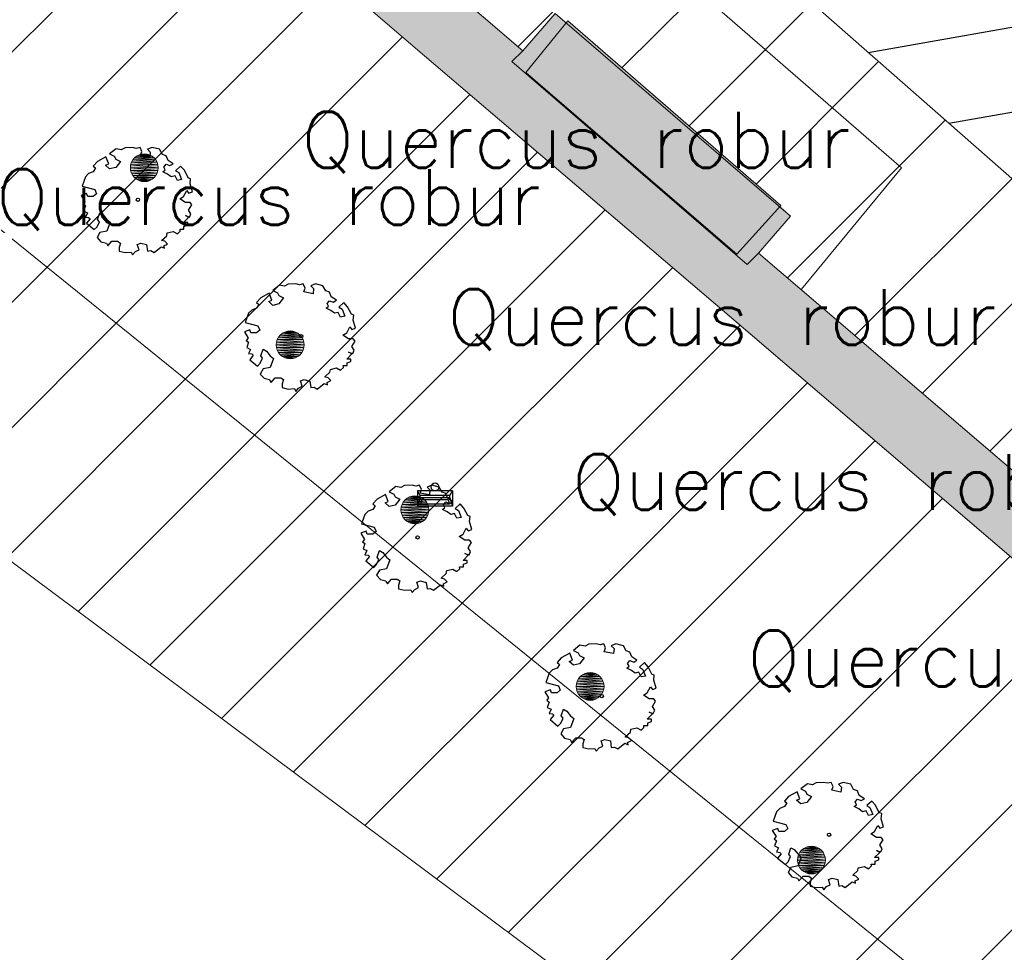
# Model space of a CAD drawing. Header units: metres. Extents: x 102852 to 106916, y 385458 to 392749.
# Tile 25 of 59: x 104851 to 104869, y 388052 to 388069. Entities that reach past the tile are written whole.
import ezdxf
from ezdxf.enums import TextEntityAlignment as Align

# ---------------------------------------------------------------- set-up
doc = ezdxf.new("R2010")
doc.units = ezdxf.units.M
for name, color, linetype, lineweight in [('0-BEBOUWING', 7, 'Continuous', 30), ('0-BEPLANTING', 14, 'Continuous', 30), ('0-GRAS OM SPORTVELDEN', 2, 'Continuous', 30), ('0-GRAS SPORTVELDEN', 3, 'Continuous', 30), ('0-VERHARDING', 5, 'Continuous', 30), ('B-WE-GR-BOOM-S', 90, 'Continuous', 30), ('B-WE-GR-STRUIK-G', 90, 'Continuous', 13), ('B-WE-IE-GEBOUW-G', 10, 'Continuous', 0), ('B-WE-IE-MEUBILAIR_WEGMEUBILAIR-S', 7, 'Continuous', 30), ('B-WE-VH-KANTVERHARDING-G', 60, 'Continuous', 13), ('B-WE-VW-MARKERING_LANGS_STREEP_DOORGETROKKEN-G', 7, 'Continuous', 13), ('Bomen', 84, 'Continuous', 0), ('Boomsoort', 10, 'Continuous', 0), ('N-WE-IE-TERREINAFSCHEIDING_KUNSTMATIG_HEKWERK-G', 6, 'Continuous', 0)]:
    doc.layers.add(name, color=color, linetype=linetype, lineweight=lineweight)
doc.styles.add('NLCS-ISO-M200-T25', font='NLCS-ISO.ttf', dxfattribs={"height": 0.5})
doc.styles.add('Style-txt', font='txt.shx')
pattern_1 = [(45, (0, 0), (-1.122532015, 1.122532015), [])]

# ---------------------------------------------------------------- blocks, each defined once
blk = doc.blocks.new('SGR-BOOM_06_10')
at = {"linetype": 'Continuous', "flags": 128}
blk.add_lwpolyline([(2.698, 3.52), (2.53, 3.939), (2.197, 4.064), (1.945, 4.524), (1.273, 4.692), (0.855, 4.524), (1.108, 4.273), (1.064, 3.812), (0.228, 3.98), (0.352, 4.315), (0.184, 4.692), (-0.15, 4.609), (-0.486, 4.692), (-1.155, 4.65), (-1.491, 4.483), (-1.952, 4.565), (-2.539, 4.105), (-2.12, 3.896), (-1.994, 3.644), (-1.575, 3.435), (-1.994, 2.89), (-2.539, 2.766), (-2.915, 3.099), (-2.62, 3.217), (-2.873, 3.855), (-3.628, 3.435), (-4.004, 3.016), (-3.794, 2.848), (-4.004, 2.514), (-4.425, 2.346), (-4.717, 2.054), (-5.01, 1.214), (-3.88, 0.921), (-3.712, 0.544), (-4.004, 0.293), (-4.507, 0.293), (-4.602, 0.556), (-5.093, 0.376), (-4.758, -0.168), (-4.925, -0.377), (-4.717, -0.545), (-4.884, -1.006), (-4.532, -1.182), (-4.717, -1.551), (-4.424, -1.592), (-4.293, -1.707), (-4.619, -2.107), (-3.921, -2.682), (-3.668, -2.431), (-3.46, -1.97), (-3.627, -1.761), (-3.419, -1.174), (-3.124, -1.342), (-2.788, -1.761), (-2.496, -2.01), (-2.788, -2.808), (-3.419, -2.932), (-3.668, -3.394), (-3.333, -3.771), (-2.832, -3.897), (-2.769, -4.022), (-2.706, -4.148), (-2.328, -3.729), (-1.826, -3.729), (-1.575, -3.897), (-1.699, -4.273), (-1.699, -4.609), (-1.154, -4.736), (-0.61, -4.692), (-0.486, -4.945), (-0.233, -4.65), (0.101, -4.483), (-0.059, -4.007), (0.269, -3.896), (0.773, -4.023), (0.856, -4.609), (1.149, -4.565), (1.442, -4.736), (2.071, -4.232), (2.365, -4.356), (2.322, -4.147), (2.657, -3.98), (2.406, -3.728), (2.113, -3.644), (2.574, -3.226), (2.615, -2.975), (3.16, -2.848), (3.538, -3.058), (3.787, -2.807), (3.77, -2.633), (4.123, -2.633), (4.123, -2.387), (4.459, -2.263), (4.459, -2.054), (4.082, -2.054), (4.543, -1.591), (4.25, -1.425), (4.627, -1.55), (4.752, -1.257), (4.543, -0.921), (4.835, -0.461), (4.668, -0.252), (4.25, -0.252), (3.746, 0.085), (4.082, 0.294), (4.375, 0.838), (4.543, 0.589), (4.876, 0.713), (4.667, 1.425), (4.711, 1.886), (4.5, 1.97), (4.164, 2.64), (3.828, 3.013), (3.374, 2.604), (3.663, 2.431), (3.914, 1.802), (3.537, 1.718), (3.327, 2.136), (2.991, 2.054), (2.657, 2.305), (2.238, 2.514), (2.447, 2.682), (2.321, 2.932), (2.53, 3.184), (2.866, 3.059), (3.159, 3.227)], close=True, dxfattribs=at)
blk.add_circle((0, 0), 0.15)
at = {"style": 'NLCS-ISO-M200-T25'}
blk.add_attdef('TYPE', (0, 0), '', height=1.8, dxfattribs=at)
blk = doc.blocks.new('SIE-WEG_AFVALBAK_TYPE_02')
at = {"linetype": 'Continuous'}
for p, q in [((1.562, -0.354), (-1.562, -0.354)), ((-1.328, -0.763), (-1.562, -0.354)), ((1.328, -0.763), (-1.328, -0.763)), ((-1.328, -0.986), (-1.328, -0.763)), ((1.328, -0.763), (1.562, -0.354)), ((1.328, -0.986), (1.328, -0.763)), ((-1.328, -0.986), (-1.562, -1.722)), ((1.562, -1.722), (-1.562, -1.722)), ((1.328, -0.986), (-1.328, -0.986)), ((-1.179, -1.16), (-1.303, -1.549)), ((1.303, -1.549), (-1.303, -1.549)), ((1.179, -1.16), (-1.179, -1.16)), ((1.179, -1.16), (1.303, -1.549)), ((1.328, -0.986), (1.562, -1.722))]:
    blk.add_line(p, q, dxfattribs=at)
for p, q in [((-1.562, -0.354), (-1.562, -1.722)), ((1.562, -0.354), (1.562, -1.722))]:
    blk.add_line(p, q)
blk.add_circle((0, 0), 0.354, dxfattribs=at)
blk = doc.blocks.new('MPOLYGON_221')
at = {"layer": 'Bomen', "flags": 128}
for points in [[(104855.791, 388062.967), (104855.768, 388062.924), (104856.23, 388062.924)], [(104855.822, 388063.005), (104855.791, 388062.967), (104856.207, 388062.967)], [(104855.791, 388062.967), (104856.207, 388062.967), (104856.23, 388062.924)], [(104855.86, 388063.036), (104855.822, 388063.005), (104856.176, 388063.005)], [(104855.822, 388063.005), (104856.176, 388063.005), (104856.207, 388062.967)], [(104855.903, 388063.059), (104855.86, 388063.036), (104856.138, 388063.036)], [(104855.86, 388063.036), (104856.138, 388063.036), (104856.176, 388063.005)], [(104855.95, 388063.073), (104855.903, 388063.059), (104856.095, 388063.059)], [(104855.903, 388063.059), (104856.095, 388063.059), (104856.138, 388063.036)], [(104855.999, 388063.078), (104855.95, 388063.073), (104856.048, 388063.073)], [(104855.95, 388063.073), (104856.048, 388063.073), (104856.095, 388063.059)], [(104855.754, 388062.877), (104855.749, 388062.828), (104856.249, 388062.828)], [(104855.749, 388062.828), (104855.754, 388062.779), (104856.244, 388062.779)], [(104855.749, 388062.828), (104856.249, 388062.828), (104856.244, 388062.779)], [(104855.768, 388062.924), (104855.754, 388062.877), (104856.244, 388062.877)], [(104855.754, 388062.877), (104856.244, 388062.877), (104856.249, 388062.828)], [(104855.754, 388062.779), (104855.768, 388062.732), (104856.23, 388062.732)], [(104855.754, 388062.779), (104856.244, 388062.779), (104856.23, 388062.732)], [(104855.768, 388062.924), (104856.23, 388062.924), (104856.244, 388062.877)], [(104855.768, 388062.732), (104855.791, 388062.689), (104856.207, 388062.689)], [(104855.768, 388062.732), (104856.23, 388062.732), (104856.207, 388062.689)], [(104855.791, 388062.689), (104855.822, 388062.651), (104856.176, 388062.651)], [(104855.791, 388062.689), (104856.207, 388062.689), (104856.176, 388062.651)], [(104855.822, 388062.651), (104855.86, 388062.62), (104856.138, 388062.62)], [(104855.822, 388062.651), (104856.176, 388062.651), (104856.138, 388062.62)], [(104855.86, 388062.62), (104855.903, 388062.597), (104856.095, 388062.597)], [(104855.86, 388062.62), (104856.138, 388062.62), (104856.095, 388062.597)], [(104855.903, 388062.597), (104855.95, 388062.583), (104856.048, 388062.583)], [(104855.903, 388062.597), (104856.095, 388062.597), (104856.048, 388062.583)], [(104855.95, 388062.583), (104856.048, 388062.583), (104855.999, 388062.578)]]:
    blk.add_lwpolyline(points, close=True, dxfattribs=at)
at = {"layer": 'Bomen', "color": 74, "true_color": 0x55aa00, "flags": 128}
for points in [[(104855.768, 388062.924), (104855.791, 388062.967)], [(104855.791, 388062.967), (104855.822, 388063.005)], [(104855.822, 388063.005), (104855.86, 388063.036)], [(104855.86, 388063.036), (104855.903, 388063.059)], [(104855.903, 388063.059), (104855.95, 388063.073)], [(104855.95, 388063.073), (104855.999, 388063.078)], [(104855.999, 388063.078), (104856.048, 388063.073)], [(104856.048, 388063.073), (104856.095, 388063.059)], [(104856.095, 388063.059), (104856.138, 388063.036)], [(104856.138, 388063.036), (104856.176, 388063.005)], [(104856.176, 388063.005), (104856.207, 388062.967)], [(104856.207, 388062.967), (104856.23, 388062.924)], [(104855.749, 388062.828), (104855.754, 388062.877)], [(104855.754, 388062.779), (104855.749, 388062.828)], [(104855.754, 388062.877), (104855.768, 388062.924)], [(104855.768, 388062.732), (104855.754, 388062.779)], [(104856.23, 388062.924), (104856.244, 388062.877)], [(104856.244, 388062.779), (104856.23, 388062.732)], [(104856.244, 388062.877), (104856.249, 388062.828)], [(104856.249, 388062.828), (104856.244, 388062.779)], [(104855.791, 388062.689), (104855.768, 388062.732)], [(104855.822, 388062.651), (104855.791, 388062.689)], [(104855.86, 388062.62), (104855.822, 388062.651)], [(104855.903, 388062.597), (104855.86, 388062.62)], [(104855.95, 388062.583), (104855.903, 388062.597)], [(104856.095, 388062.597), (104856.048, 388062.583)], [(104856.138, 388062.62), (104856.095, 388062.597)], [(104856.176, 388062.651), (104856.138, 388062.62)], [(104856.207, 388062.689), (104856.176, 388062.651)], [(104856.23, 388062.732), (104856.207, 388062.689)], [(104855.999, 388062.578), (104855.95, 388062.583)], [(104856.048, 388062.583), (104855.999, 388062.578)]]:
    blk.add_lwpolyline(points, dxfattribs=at)
at = {"layer": 'Bomen'}
for points in [[(104855.791, 388062.967), (104855.768, 388062.924), (104856.23, 388062.924)], [(104855.822, 388063.005), (104855.791, 388062.967), (104856.207, 388062.967)], [(104855.791, 388062.967), (104856.207, 388062.967), (104856.23, 388062.924)], [(104855.86, 388063.036), (104855.822, 388063.005), (104856.176, 388063.005)], [(104855.822, 388063.005), (104856.176, 388063.005), (104856.207, 388062.967)], [(104855.903, 388063.059), (104855.86, 388063.036), (104856.138, 388063.036)], [(104855.86, 388063.036), (104856.138, 388063.036), (104856.176, 388063.005)], [(104855.95, 388063.073), (104855.903, 388063.059), (104856.095, 388063.059)], [(104855.903, 388063.059), (104856.095, 388063.059), (104856.138, 388063.036)], [(104855.999, 388063.078), (104855.95, 388063.073), (104856.048, 388063.073)], [(104855.95, 388063.073), (104856.048, 388063.073), (104856.095, 388063.059)], [(104855.754, 388062.877), (104855.749, 388062.828), (104856.249, 388062.828)], [(104855.768, 388062.924), (104855.754, 388062.877), (104856.244, 388062.877)], [(104855.754, 388062.877), (104856.244, 388062.877), (104856.249, 388062.828)], [(104855.768, 388062.924), (104856.23, 388062.924), (104856.244, 388062.877)]]:
    blk.add_solid(points, dxfattribs=at)
at = {"layer": 'Bomen', "extrusion": (0, 0, -1)}
for points in [[(-104855.749, 388062.828), (-104855.754, 388062.779), (-104856.244, 388062.779)], [(-104855.749, 388062.828), (-104856.249, 388062.828), (-104856.244, 388062.779)], [(-104855.754, 388062.779), (-104855.768, 388062.732), (-104856.23, 388062.732)], [(-104855.754, 388062.779), (-104856.244, 388062.779), (-104856.23, 388062.732)], [(-104855.768, 388062.732), (-104855.791, 388062.689), (-104856.207, 388062.689)], [(-104855.768, 388062.732), (-104856.23, 388062.732), (-104856.207, 388062.689)], [(-104855.791, 388062.689), (-104855.822, 388062.651), (-104856.176, 388062.651)], [(-104855.791, 388062.689), (-104856.207, 388062.689), (-104856.176, 388062.651)], [(-104855.822, 388062.651), (-104855.86, 388062.62), (-104856.138, 388062.62)], [(-104855.822, 388062.651), (-104856.176, 388062.651), (-104856.138, 388062.62)], [(-104855.86, 388062.62), (-104855.903, 388062.597), (-104856.095, 388062.597)], [(-104855.86, 388062.62), (-104856.138, 388062.62), (-104856.095, 388062.597)], [(-104855.903, 388062.597), (-104855.95, 388062.583), (-104856.048, 388062.583)], [(-104855.903, 388062.597), (-104856.095, 388062.597), (-104856.048, 388062.583)], [(-104855.95, 388062.583), (-104856.048, 388062.583), (-104855.999, 388062.578)]]:
    blk.add_solid(points, dxfattribs=at)
blk = doc.blocks.new('MPOLYGON_388')
at = {"layer": 'Bomen', "flags": 128}
for points in [[(104853.176, 388066.145), (104853.153, 388066.102), (104853.615, 388066.102)], [(104853.207, 388066.183), (104853.176, 388066.145), (104853.592, 388066.145)], [(104853.176, 388066.145), (104853.592, 388066.145), (104853.615, 388066.102)], [(104853.245, 388066.214), (104853.207, 388066.183), (104853.561, 388066.183)], [(104853.207, 388066.183), (104853.561, 388066.183), (104853.592, 388066.145)], [(104853.289, 388066.237), (104853.245, 388066.214), (104853.523, 388066.214)], [(104853.245, 388066.214), (104853.523, 388066.214), (104853.561, 388066.183)], [(104853.335, 388066.251), (104853.289, 388066.237), (104853.48, 388066.237)], [(104853.289, 388066.237), (104853.48, 388066.237), (104853.523, 388066.214)], [(104853.384, 388066.256), (104853.335, 388066.251), (104853.433, 388066.251)], [(104853.335, 388066.251), (104853.433, 388066.251), (104853.48, 388066.237)], [(104853.139, 388066.055), (104853.134, 388066.006), (104853.634, 388066.006)], [(104853.134, 388066.006), (104853.139, 388065.957), (104853.629, 388065.957)], [(104853.134, 388066.006), (104853.634, 388066.006), (104853.629, 388065.957)], [(104853.153, 388066.102), (104853.139, 388066.055), (104853.629, 388066.055)], [(104853.139, 388066.055), (104853.629, 388066.055), (104853.634, 388066.006)], [(104853.139, 388065.957), (104853.153, 388065.91), (104853.615, 388065.91)], [(104853.139, 388065.957), (104853.629, 388065.957), (104853.615, 388065.91)], [(104853.153, 388066.102), (104853.615, 388066.102), (104853.629, 388066.055)], [(104853.153, 388065.91), (104853.176, 388065.867), (104853.592, 388065.867)], [(104853.153, 388065.91), (104853.615, 388065.91), (104853.592, 388065.867)], [(104853.176, 388065.867), (104853.207, 388065.829), (104853.561, 388065.829)], [(104853.176, 388065.867), (104853.592, 388065.867), (104853.561, 388065.829)], [(104853.207, 388065.829), (104853.245, 388065.798), (104853.523, 388065.798)], [(104853.207, 388065.829), (104853.561, 388065.829), (104853.523, 388065.798)], [(104853.245, 388065.798), (104853.289, 388065.775), (104853.48, 388065.775)], [(104853.245, 388065.798), (104853.523, 388065.798), (104853.48, 388065.775)], [(104853.289, 388065.775), (104853.335, 388065.761), (104853.433, 388065.761)], [(104853.289, 388065.775), (104853.48, 388065.775), (104853.433, 388065.761)], [(104853.335, 388065.761), (104853.433, 388065.761), (104853.384, 388065.756)]]:
    blk.add_lwpolyline(points, close=True, dxfattribs=at)
at = {"layer": 'Bomen', "color": 74, "true_color": 0x55aa00, "flags": 128}
for points in [[(104853.153, 388066.102), (104853.176, 388066.145)], [(104853.176, 388066.145), (104853.207, 388066.183)], [(104853.207, 388066.183), (104853.245, 388066.214)], [(104853.245, 388066.214), (104853.289, 388066.237)], [(104853.289, 388066.237), (104853.335, 388066.251)], [(104853.335, 388066.251), (104853.384, 388066.256)], [(104853.384, 388066.256), (104853.433, 388066.251)], [(104853.433, 388066.251), (104853.48, 388066.237)], [(104853.48, 388066.237), (104853.523, 388066.214)], [(104853.523, 388066.214), (104853.561, 388066.183)], [(104853.561, 388066.183), (104853.592, 388066.145)], [(104853.592, 388066.145), (104853.615, 388066.102)], [(104853.134, 388066.006), (104853.139, 388066.055)], [(104853.139, 388065.957), (104853.134, 388066.006)], [(104853.139, 388066.055), (104853.153, 388066.102)], [(104853.153, 388065.91), (104853.139, 388065.957)], [(104853.615, 388066.102), (104853.629, 388066.055)], [(104853.629, 388065.957), (104853.615, 388065.91)], [(104853.629, 388066.055), (104853.634, 388066.006)], [(104853.634, 388066.006), (104853.629, 388065.957)], [(104853.176, 388065.867), (104853.153, 388065.91)], [(104853.207, 388065.829), (104853.176, 388065.867)], [(104853.245, 388065.798), (104853.207, 388065.829)], [(104853.289, 388065.775), (104853.245, 388065.798)], [(104853.335, 388065.761), (104853.289, 388065.775)], [(104853.48, 388065.775), (104853.433, 388065.761)], [(104853.523, 388065.798), (104853.48, 388065.775)], [(104853.561, 388065.829), (104853.523, 388065.798)], [(104853.592, 388065.867), (104853.561, 388065.829)], [(104853.615, 388065.91), (104853.592, 388065.867)], [(104853.384, 388065.756), (104853.335, 388065.761)], [(104853.433, 388065.761), (104853.384, 388065.756)]]:
    blk.add_lwpolyline(points, dxfattribs=at)
at = {"layer": 'Bomen'}
for points in [[(104853.176, 388066.145), (104853.153, 388066.102), (104853.615, 388066.102)], [(104853.207, 388066.183), (104853.176, 388066.145), (104853.592, 388066.145)], [(104853.176, 388066.145), (104853.592, 388066.145), (104853.615, 388066.102)], [(104853.245, 388066.214), (104853.207, 388066.183), (104853.561, 388066.183)], [(104853.207, 388066.183), (104853.561, 388066.183), (104853.592, 388066.145)], [(104853.289, 388066.237), (104853.245, 388066.214), (104853.523, 388066.214)], [(104853.245, 388066.214), (104853.523, 388066.214), (104853.561, 388066.183)], [(104853.335, 388066.251), (104853.289, 388066.237), (104853.48, 388066.237)], [(104853.289, 388066.237), (104853.48, 388066.237), (104853.523, 388066.214)], [(104853.384, 388066.256), (104853.335, 388066.251), (104853.433, 388066.251)], [(104853.335, 388066.251), (104853.433, 388066.251), (104853.48, 388066.237)], [(104853.139, 388066.055), (104853.134, 388066.006), (104853.634, 388066.006)], [(104853.153, 388066.102), (104853.139, 388066.055), (104853.629, 388066.055)], [(104853.139, 388066.055), (104853.629, 388066.055), (104853.634, 388066.006)], [(104853.153, 388066.102), (104853.615, 388066.102), (104853.629, 388066.055)]]:
    blk.add_solid(points, dxfattribs=at)
at = {"layer": 'Bomen', "extrusion": (0, 0, -1)}
for points in [[(-104853.134, 388066.006), (-104853.139, 388065.957), (-104853.629, 388065.957)], [(-104853.134, 388066.006), (-104853.634, 388066.006), (-104853.629, 388065.957)], [(-104853.139, 388065.957), (-104853.153, 388065.91), (-104853.615, 388065.91)], [(-104853.139, 388065.957), (-104853.629, 388065.957), (-104853.615, 388065.91)], [(-104853.153, 388065.91), (-104853.176, 388065.867), (-104853.592, 388065.867)], [(-104853.153, 388065.91), (-104853.615, 388065.91), (-104853.592, 388065.867)], [(-104853.176, 388065.867), (-104853.207, 388065.829), (-104853.561, 388065.829)], [(-104853.176, 388065.867), (-104853.592, 388065.867), (-104853.561, 388065.829)], [(-104853.207, 388065.829), (-104853.245, 388065.798), (-104853.523, 388065.798)], [(-104853.207, 388065.829), (-104853.561, 388065.829), (-104853.523, 388065.798)], [(-104853.245, 388065.798), (-104853.289, 388065.775), (-104853.48, 388065.775)], [(-104853.245, 388065.798), (-104853.523, 388065.798), (-104853.48, 388065.775)], [(-104853.289, 388065.775), (-104853.335, 388065.761), (-104853.433, 388065.761)], [(-104853.289, 388065.775), (-104853.48, 388065.775), (-104853.433, 388065.761)], [(-104853.335, 388065.761), (-104853.433, 388065.761), (-104853.384, 388065.756)]]:
    blk.add_solid(points, dxfattribs=at)
blk = doc.blocks.new('MPOLYGON_389')
at = {"layer": 'Bomen', "flags": 128}
for points in [[(104858.236, 388060.12), (104858.187, 388060.115), (104858.284, 388060.115)], [(104858.005, 388059.966), (104857.99, 388059.919), (104858.481, 388059.919)], [(104858.028, 388060.009), (104858.005, 388059.966), (104858.466, 388059.966)], [(104858.005, 388059.966), (104858.466, 388059.966), (104858.481, 388059.919)], [(104858.059, 388060.047), (104858.028, 388060.009), (104858.443, 388060.009)], [(104858.028, 388060.009), (104858.443, 388060.009), (104858.466, 388059.966)], [(104858.097, 388060.078), (104858.059, 388060.047), (104858.412, 388060.047)], [(104858.059, 388060.047), (104858.412, 388060.047), (104858.443, 388060.009)], [(104858.14, 388060.101), (104858.097, 388060.078), (104858.374, 388060.078)], [(104858.097, 388060.078), (104858.374, 388060.078), (104858.412, 388060.047)], [(104858.187, 388060.115), (104858.14, 388060.101), (104858.331, 388060.101)], [(104858.14, 388060.101), (104858.331, 388060.101), (104858.374, 388060.078)], [(104858.187, 388060.115), (104858.284, 388060.115), (104858.331, 388060.101)], [(104857.99, 388059.919), (104857.986, 388059.87), (104858.486, 388059.87)], [(104857.986, 388059.87), (104857.99, 388059.821), (104858.481, 388059.821)], [(104857.986, 388059.87), (104858.486, 388059.87), (104858.481, 388059.821)], [(104857.99, 388059.919), (104858.481, 388059.919), (104858.486, 388059.87)], [(104857.99, 388059.821), (104858.005, 388059.775), (104858.466, 388059.775)], [(104857.99, 388059.821), (104858.481, 388059.821), (104858.466, 388059.775)], [(104858.005, 388059.775), (104858.028, 388059.731), (104858.443, 388059.731)], [(104858.005, 388059.775), (104858.466, 388059.775), (104858.443, 388059.731)], [(104858.028, 388059.731), (104858.059, 388059.693), (104858.412, 388059.693)], [(104858.028, 388059.731), (104858.443, 388059.731), (104858.412, 388059.693)], [(104858.059, 388059.693), (104858.097, 388059.662), (104858.374, 388059.662)], [(104858.059, 388059.693), (104858.412, 388059.693), (104858.374, 388059.662)], [(104858.097, 388059.662), (104858.14, 388059.639), (104858.331, 388059.639)], [(104858.097, 388059.662), (104858.374, 388059.662), (104858.331, 388059.639)], [(104858.14, 388059.639), (104858.187, 388059.625), (104858.284, 388059.625)], [(104858.14, 388059.639), (104858.331, 388059.639), (104858.284, 388059.625)], [(104858.187, 388059.625), (104858.284, 388059.625), (104858.236, 388059.62)]]:
    blk.add_lwpolyline(points, close=True, dxfattribs=at)
at = {"layer": 'Bomen', "color": 74, "true_color": 0x55aa00, "flags": 128}
for points in [[(104858.187, 388060.115), (104858.236, 388060.12)], [(104858.236, 388060.12), (104858.284, 388060.115)], [(104857.99, 388059.919), (104858.005, 388059.966)], [(104858.005, 388059.966), (104858.028, 388060.009)], [(104858.028, 388060.009), (104858.059, 388060.047)], [(104858.059, 388060.047), (104858.097, 388060.078)], [(104858.097, 388060.078), (104858.14, 388060.101)], [(104858.14, 388060.101), (104858.187, 388060.115)], [(104858.284, 388060.115), (104858.331, 388060.101)], [(104858.331, 388060.101), (104858.374, 388060.078)], [(104858.374, 388060.078), (104858.412, 388060.047)], [(104858.412, 388060.047), (104858.443, 388060.009)], [(104858.443, 388060.009), (104858.466, 388059.966)], [(104858.466, 388059.966), (104858.481, 388059.919)], [(104857.986, 388059.87), (104857.99, 388059.919)], [(104857.99, 388059.821), (104857.986, 388059.87)], [(104858.005, 388059.775), (104857.99, 388059.821)], [(104858.028, 388059.731), (104858.005, 388059.775)], [(104858.466, 388059.775), (104858.443, 388059.731)], [(104858.481, 388059.821), (104858.466, 388059.775)], [(104858.481, 388059.919), (104858.486, 388059.87)], [(104858.486, 388059.87), (104858.481, 388059.821)], [(104858.059, 388059.693), (104858.028, 388059.731)], [(104858.097, 388059.662), (104858.059, 388059.693)], [(104858.14, 388059.639), (104858.097, 388059.662)], [(104858.187, 388059.625), (104858.14, 388059.639)], [(104858.236, 388059.62), (104858.187, 388059.625)], [(104858.284, 388059.625), (104858.236, 388059.62)], [(104858.331, 388059.639), (104858.284, 388059.625)], [(104858.374, 388059.662), (104858.331, 388059.639)], [(104858.412, 388059.693), (104858.374, 388059.662)], [(104858.443, 388059.731), (104858.412, 388059.693)]]:
    blk.add_lwpolyline(points, dxfattribs=at)
at = {"layer": 'Bomen'}
for points in [[(104858.236, 388060.12), (104858.187, 388060.115), (104858.284, 388060.115)], [(104858.005, 388059.966), (104857.99, 388059.919), (104858.481, 388059.919)], [(104858.028, 388060.009), (104858.005, 388059.966), (104858.466, 388059.966)], [(104858.005, 388059.966), (104858.466, 388059.966), (104858.481, 388059.919)], [(104858.059, 388060.047), (104858.028, 388060.009), (104858.443, 388060.009)], [(104858.028, 388060.009), (104858.443, 388060.009), (104858.466, 388059.966)], [(104858.097, 388060.078), (104858.059, 388060.047), (104858.412, 388060.047)], [(104858.059, 388060.047), (104858.412, 388060.047), (104858.443, 388060.009)], [(104858.14, 388060.101), (104858.097, 388060.078), (104858.374, 388060.078)], [(104858.097, 388060.078), (104858.374, 388060.078), (104858.412, 388060.047)], [(104858.187, 388060.115), (104858.14, 388060.101), (104858.331, 388060.101)], [(104858.14, 388060.101), (104858.331, 388060.101), (104858.374, 388060.078)], [(104858.187, 388060.115), (104858.284, 388060.115), (104858.331, 388060.101)], [(104857.99, 388059.919), (104857.986, 388059.87), (104858.486, 388059.87)], [(104857.99, 388059.919), (104858.481, 388059.919), (104858.486, 388059.87)]]:
    blk.add_solid(points, dxfattribs=at)
at = {"layer": 'Bomen', "extrusion": (0, 0, -1)}
for points in [[(-104857.986, 388059.87), (-104857.99, 388059.821), (-104858.481, 388059.821)], [(-104857.986, 388059.87), (-104858.486, 388059.87), (-104858.481, 388059.821)], [(-104857.99, 388059.821), (-104858.005, 388059.775), (-104858.466, 388059.775)], [(-104857.99, 388059.821), (-104858.481, 388059.821), (-104858.466, 388059.775)], [(-104858.005, 388059.775), (-104858.028, 388059.731), (-104858.443, 388059.731)], [(-104858.005, 388059.775), (-104858.466, 388059.775), (-104858.443, 388059.731)], [(-104858.028, 388059.731), (-104858.059, 388059.693), (-104858.412, 388059.693)], [(-104858.028, 388059.731), (-104858.443, 388059.731), (-104858.412, 388059.693)], [(-104858.059, 388059.693), (-104858.097, 388059.662), (-104858.374, 388059.662)], [(-104858.059, 388059.693), (-104858.412, 388059.693), (-104858.374, 388059.662)], [(-104858.097, 388059.662), (-104858.14, 388059.639), (-104858.331, 388059.639)], [(-104858.097, 388059.662), (-104858.374, 388059.662), (-104858.331, 388059.639)], [(-104858.14, 388059.639), (-104858.187, 388059.625), (-104858.284, 388059.625)], [(-104858.14, 388059.639), (-104858.331, 388059.639), (-104858.284, 388059.625)], [(-104858.187, 388059.625), (-104858.284, 388059.625), (-104858.236, 388059.62)]]:
    blk.add_solid(points, dxfattribs=at)
blk = doc.blocks.new('MPOLYGON_390')
at = {"layer": 'Bomen', "flags": 128}
for points in [[(104865.17, 388053.766), (104865.139, 388053.728), (104865.555, 388053.728)], [(104865.208, 388053.797), (104865.17, 388053.766), (104865.523, 388053.766)], [(104865.17, 388053.766), (104865.523, 388053.766), (104865.555, 388053.728)], [(104865.251, 388053.82), (104865.208, 388053.797), (104865.486, 388053.797)], [(104865.208, 388053.797), (104865.486, 388053.797), (104865.523, 388053.766)], [(104865.298, 388053.834), (104865.251, 388053.82), (104865.442, 388053.82)], [(104865.251, 388053.82), (104865.442, 388053.82), (104865.486, 388053.797)], [(104865.347, 388053.839), (104865.298, 388053.834), (104865.395, 388053.834)], [(104865.298, 388053.834), (104865.395, 388053.834), (104865.442, 388053.82)], [(104865.101, 388053.638), (104865.097, 388053.589), (104865.597, 388053.589)], [(104865.097, 388053.589), (104865.101, 388053.54), (104865.592, 388053.54)], [(104865.097, 388053.589), (104865.597, 388053.589), (104865.592, 388053.54)], [(104865.116, 388053.684), (104865.101, 388053.638), (104865.592, 388053.638)], [(104865.101, 388053.638), (104865.592, 388053.638), (104865.597, 388053.589)], [(104865.139, 388053.728), (104865.116, 388053.684), (104865.578, 388053.684)], [(104865.116, 388053.684), (104865.578, 388053.684), (104865.592, 388053.638)], [(104865.139, 388053.728), (104865.555, 388053.728), (104865.578, 388053.684)], [(104865.101, 388053.54), (104865.116, 388053.493), (104865.578, 388053.493)], [(104865.101, 388053.54), (104865.592, 388053.54), (104865.578, 388053.493)], [(104865.116, 388053.493), (104865.139, 388053.45), (104865.555, 388053.45)], [(104865.116, 388053.493), (104865.578, 388053.493), (104865.555, 388053.45)], [(104865.139, 388053.45), (104865.17, 388053.412), (104865.523, 388053.412)], [(104865.139, 388053.45), (104865.555, 388053.45), (104865.523, 388053.412)], [(104865.17, 388053.412), (104865.208, 388053.381), (104865.486, 388053.381)], [(104865.17, 388053.412), (104865.523, 388053.412), (104865.486, 388053.381)], [(104865.208, 388053.381), (104865.251, 388053.358), (104865.442, 388053.358)], [(104865.208, 388053.381), (104865.486, 388053.381), (104865.442, 388053.358)], [(104865.251, 388053.358), (104865.298, 388053.344), (104865.395, 388053.344)], [(104865.251, 388053.358), (104865.442, 388053.358), (104865.395, 388053.344)], [(104865.298, 388053.344), (104865.395, 388053.344), (104865.347, 388053.339)]]:
    blk.add_lwpolyline(points, close=True, dxfattribs=at)
at = {"layer": 'Bomen', "color": 74, "true_color": 0x55aa00, "flags": 128}
for points in [[(104865.139, 388053.728), (104865.17, 388053.766)], [(104865.17, 388053.766), (104865.208, 388053.797)], [(104865.208, 388053.797), (104865.251, 388053.82)], [(104865.251, 388053.82), (104865.298, 388053.834)], [(104865.298, 388053.834), (104865.347, 388053.839)], [(104865.347, 388053.839), (104865.395, 388053.834)], [(104865.395, 388053.834), (104865.442, 388053.82)], [(104865.442, 388053.82), (104865.486, 388053.797)], [(104865.486, 388053.797), (104865.523, 388053.766)], [(104865.523, 388053.766), (104865.555, 388053.728)], [(104865.097, 388053.589), (104865.101, 388053.638)], [(104865.101, 388053.54), (104865.097, 388053.589)], [(104865.101, 388053.638), (104865.116, 388053.684)], [(104865.116, 388053.684), (104865.139, 388053.728)], [(104865.555, 388053.728), (104865.578, 388053.684)], [(104865.578, 388053.684), (104865.592, 388053.638)], [(104865.592, 388053.638), (104865.597, 388053.589)], [(104865.597, 388053.589), (104865.592, 388053.54)], [(104865.116, 388053.493), (104865.101, 388053.54)], [(104865.139, 388053.45), (104865.116, 388053.493)], [(104865.17, 388053.412), (104865.139, 388053.45)], [(104865.208, 388053.381), (104865.17, 388053.412)], [(104865.523, 388053.412), (104865.486, 388053.381)], [(104865.555, 388053.45), (104865.523, 388053.412)], [(104865.578, 388053.493), (104865.555, 388053.45)], [(104865.592, 388053.54), (104865.578, 388053.493)], [(104865.251, 388053.358), (104865.208, 388053.381)], [(104865.298, 388053.344), (104865.251, 388053.358)], [(104865.347, 388053.339), (104865.298, 388053.344)], [(104865.395, 388053.344), (104865.347, 388053.339)], [(104865.442, 388053.358), (104865.395, 388053.344)], [(104865.486, 388053.381), (104865.442, 388053.358)]]:
    blk.add_lwpolyline(points, dxfattribs=at)
at = {"layer": 'Bomen'}
for points in [[(104865.17, 388053.766), (104865.139, 388053.728), (104865.555, 388053.728)], [(104865.208, 388053.797), (104865.17, 388053.766), (104865.523, 388053.766)], [(104865.17, 388053.766), (104865.523, 388053.766), (104865.555, 388053.728)], [(104865.251, 388053.82), (104865.208, 388053.797), (104865.486, 388053.797)], [(104865.208, 388053.797), (104865.486, 388053.797), (104865.523, 388053.766)], [(104865.298, 388053.834), (104865.251, 388053.82), (104865.442, 388053.82)], [(104865.251, 388053.82), (104865.442, 388053.82), (104865.486, 388053.797)], [(104865.347, 388053.839), (104865.298, 388053.834), (104865.395, 388053.834)], [(104865.298, 388053.834), (104865.395, 388053.834), (104865.442, 388053.82)], [(104865.101, 388053.638), (104865.097, 388053.589), (104865.597, 388053.589)], [(104865.116, 388053.684), (104865.101, 388053.638), (104865.592, 388053.638)], [(104865.101, 388053.638), (104865.592, 388053.638), (104865.597, 388053.589)], [(104865.139, 388053.728), (104865.116, 388053.684), (104865.578, 388053.684)], [(104865.116, 388053.684), (104865.578, 388053.684), (104865.592, 388053.638)], [(104865.139, 388053.728), (104865.555, 388053.728), (104865.578, 388053.684)]]:
    blk.add_solid(points, dxfattribs=at)
at = {"layer": 'Bomen', "extrusion": (0, 0, -1)}
for points in [[(-104865.097, 388053.589), (-104865.101, 388053.54), (-104865.592, 388053.54)], [(-104865.097, 388053.589), (-104865.597, 388053.589), (-104865.592, 388053.54)], [(-104865.101, 388053.54), (-104865.116, 388053.493), (-104865.578, 388053.493)], [(-104865.101, 388053.54), (-104865.592, 388053.54), (-104865.578, 388053.493)], [(-104865.116, 388053.493), (-104865.139, 388053.45), (-104865.555, 388053.45)], [(-104865.116, 388053.493), (-104865.578, 388053.493), (-104865.555, 388053.45)], [(-104865.139, 388053.45), (-104865.17, 388053.412), (-104865.523, 388053.412)], [(-104865.139, 388053.45), (-104865.555, 388053.45), (-104865.523, 388053.412)], [(-104865.17, 388053.412), (-104865.208, 388053.381), (-104865.486, 388053.381)], [(-104865.17, 388053.412), (-104865.523, 388053.412), (-104865.486, 388053.381)], [(-104865.208, 388053.381), (-104865.251, 388053.358), (-104865.442, 388053.358)], [(-104865.208, 388053.381), (-104865.486, 388053.381), (-104865.442, 388053.358)], [(-104865.251, 388053.358), (-104865.298, 388053.344), (-104865.395, 388053.344)], [(-104865.251, 388053.358), (-104865.442, 388053.358), (-104865.395, 388053.344)], [(-104865.298, 388053.344), (-104865.395, 388053.344), (-104865.347, 388053.339)]]:
    blk.add_solid(points, dxfattribs=at)
blk = doc.blocks.new('MPOLYGON_394')
at = {"layer": 'Bomen', "flags": 128}
for points in [[(104861.33, 388056.949), (104861.283, 388056.934), (104861.474, 388056.934)], [(104861.378, 388056.953), (104861.33, 388056.949), (104861.427, 388056.949)], [(104861.33, 388056.949), (104861.427, 388056.949), (104861.474, 388056.934)], [(104861.148, 388056.799), (104861.133, 388056.752), (104861.624, 388056.752)], [(104861.171, 388056.842), (104861.148, 388056.799), (104861.609, 388056.799)], [(104861.148, 388056.799), (104861.609, 388056.799), (104861.624, 388056.752)], [(104861.202, 388056.88), (104861.171, 388056.842), (104861.586, 388056.842)], [(104861.171, 388056.842), (104861.586, 388056.842), (104861.609, 388056.799)], [(104861.24, 388056.911), (104861.202, 388056.88), (104861.555, 388056.88)], [(104861.202, 388056.88), (104861.555, 388056.88), (104861.586, 388056.842)], [(104861.283, 388056.934), (104861.24, 388056.911), (104861.517, 388056.911)], [(104861.24, 388056.911), (104861.517, 388056.911), (104861.555, 388056.88)], [(104861.283, 388056.934), (104861.474, 388056.934), (104861.517, 388056.911)], [(104861.133, 388056.752), (104861.128, 388056.703), (104861.628, 388056.703)], [(104861.128, 388056.703), (104861.133, 388056.655), (104861.624, 388056.655)], [(104861.128, 388056.703), (104861.628, 388056.703), (104861.624, 388056.655)], [(104861.133, 388056.752), (104861.624, 388056.752), (104861.628, 388056.703)], [(104861.133, 388056.655), (104861.148, 388056.608), (104861.609, 388056.608)], [(104861.133, 388056.655), (104861.624, 388056.655), (104861.609, 388056.608)], [(104861.148, 388056.608), (104861.171, 388056.565), (104861.586, 388056.565)], [(104861.148, 388056.608), (104861.609, 388056.608), (104861.586, 388056.565)], [(104861.171, 388056.565), (104861.202, 388056.527), (104861.555, 388056.527)], [(104861.171, 388056.565), (104861.586, 388056.565), (104861.555, 388056.527)], [(104861.202, 388056.527), (104861.24, 388056.496), (104861.517, 388056.496)], [(104861.202, 388056.527), (104861.555, 388056.527), (104861.517, 388056.496)], [(104861.24, 388056.496), (104861.283, 388056.472), (104861.474, 388056.472)], [(104861.24, 388056.496), (104861.517, 388056.496), (104861.474, 388056.472)], [(104861.283, 388056.472), (104861.33, 388056.458), (104861.427, 388056.458)], [(104861.283, 388056.472), (104861.474, 388056.472), (104861.427, 388056.458)], [(104861.33, 388056.458), (104861.427, 388056.458), (104861.378, 388056.453)]]:
    blk.add_lwpolyline(points, close=True, dxfattribs=at)
at = {"layer": 'Bomen', "color": 74, "true_color": 0x55aa00, "flags": 128}
for points in [[(104861.283, 388056.934), (104861.33, 388056.949)], [(104861.33, 388056.949), (104861.378, 388056.953)], [(104861.378, 388056.953), (104861.427, 388056.949)], [(104861.427, 388056.949), (104861.474, 388056.934)], [(104861.133, 388056.752), (104861.148, 388056.799)], [(104861.148, 388056.799), (104861.171, 388056.842)], [(104861.171, 388056.842), (104861.202, 388056.88)], [(104861.202, 388056.88), (104861.24, 388056.911)], [(104861.24, 388056.911), (104861.283, 388056.934)], [(104861.474, 388056.934), (104861.517, 388056.911)], [(104861.517, 388056.911), (104861.555, 388056.88)], [(104861.555, 388056.88), (104861.586, 388056.842)], [(104861.586, 388056.842), (104861.609, 388056.799)], [(104861.609, 388056.799), (104861.624, 388056.752)], [(104861.128, 388056.703), (104861.133, 388056.752)], [(104861.133, 388056.655), (104861.128, 388056.703)], [(104861.148, 388056.608), (104861.133, 388056.655)], [(104861.171, 388056.565), (104861.148, 388056.608)], [(104861.609, 388056.608), (104861.586, 388056.565)], [(104861.624, 388056.655), (104861.609, 388056.608)], [(104861.624, 388056.752), (104861.628, 388056.703)], [(104861.628, 388056.703), (104861.624, 388056.655)], [(104861.202, 388056.527), (104861.171, 388056.565)], [(104861.24, 388056.496), (104861.202, 388056.527)], [(104861.283, 388056.472), (104861.24, 388056.496)], [(104861.33, 388056.458), (104861.283, 388056.472)], [(104861.378, 388056.453), (104861.33, 388056.458)], [(104861.427, 388056.458), (104861.378, 388056.453)], [(104861.474, 388056.472), (104861.427, 388056.458)], [(104861.517, 388056.496), (104861.474, 388056.472)], [(104861.555, 388056.527), (104861.517, 388056.496)], [(104861.586, 388056.565), (104861.555, 388056.527)]]:
    blk.add_lwpolyline(points, dxfattribs=at)
at = {"layer": 'Bomen'}
for points in [[(104861.33, 388056.949), (104861.283, 388056.934), (104861.474, 388056.934)], [(104861.378, 388056.953), (104861.33, 388056.949), (104861.427, 388056.949)], [(104861.33, 388056.949), (104861.427, 388056.949), (104861.474, 388056.934)], [(104861.148, 388056.799), (104861.133, 388056.752), (104861.624, 388056.752)], [(104861.171, 388056.842), (104861.148, 388056.799), (104861.609, 388056.799)], [(104861.148, 388056.799), (104861.609, 388056.799), (104861.624, 388056.752)], [(104861.202, 388056.88), (104861.171, 388056.842), (104861.586, 388056.842)], [(104861.171, 388056.842), (104861.586, 388056.842), (104861.609, 388056.799)], [(104861.24, 388056.911), (104861.202, 388056.88), (104861.555, 388056.88)], [(104861.202, 388056.88), (104861.555, 388056.88), (104861.586, 388056.842)], [(104861.283, 388056.934), (104861.24, 388056.911), (104861.517, 388056.911)], [(104861.24, 388056.911), (104861.517, 388056.911), (104861.555, 388056.88)], [(104861.283, 388056.934), (104861.474, 388056.934), (104861.517, 388056.911)], [(104861.133, 388056.752), (104861.128, 388056.703), (104861.628, 388056.703)], [(104861.133, 388056.752), (104861.624, 388056.752), (104861.628, 388056.703)]]:
    blk.add_solid(points, dxfattribs=at)
at = {"layer": 'Bomen', "extrusion": (0, 0, -1)}
for points in [[(-104861.128, 388056.703), (-104861.133, 388056.655), (-104861.624, 388056.655)], [(-104861.128, 388056.703), (-104861.628, 388056.703), (-104861.624, 388056.655)], [(-104861.133, 388056.655), (-104861.148, 388056.608), (-104861.609, 388056.608)], [(-104861.133, 388056.655), (-104861.624, 388056.655), (-104861.609, 388056.608)], [(-104861.148, 388056.608), (-104861.171, 388056.565), (-104861.586, 388056.565)], [(-104861.148, 388056.608), (-104861.609, 388056.608), (-104861.586, 388056.565)], [(-104861.171, 388056.565), (-104861.202, 388056.527), (-104861.555, 388056.527)], [(-104861.171, 388056.565), (-104861.586, 388056.565), (-104861.555, 388056.527)], [(-104861.202, 388056.527), (-104861.24, 388056.496), (-104861.517, 388056.496)], [(-104861.202, 388056.527), (-104861.555, 388056.527), (-104861.517, 388056.496)], [(-104861.24, 388056.496), (-104861.283, 388056.472), (-104861.474, 388056.472)], [(-104861.24, 388056.496), (-104861.517, 388056.496), (-104861.474, 388056.472)], [(-104861.283, 388056.472), (-104861.33, 388056.458), (-104861.427, 388056.458)], [(-104861.283, 388056.472), (-104861.474, 388056.472), (-104861.427, 388056.458)], [(-104861.33, 388056.458), (-104861.427, 388056.458), (-104861.378, 388056.453)]]:
    blk.add_solid(points, dxfattribs=at)

msp = doc.modelspace()

# ---------------------------------------------------------------- hatches: boundary and pattern name
at = {"layer": '0-BEBOUWING', "ltscale": 0.2, "true_color": 0x636466, "extrusion": (0, 0, -1)}
for points in [[(-104860.224, 388067.713), (-104860.976, 388068.642), (-104864.796, 388065.325), (-104864.007, 388064.457)], [(-104864.007, 388064.457), (-104864.796, 388065.325), (-104860.976, 388068.642), (-104860.224, 388067.713)]]:
    msp.add_hatch(color=251, dxfattribs=at).paths.add_polyline_path(points)
at = {"layer": '0-BEPLANTING', "ltscale": 0.2}
h = msp.add_hatch(dxfattribs=at)
h.set_pattern_fill('ANSI31', color=256, scale=0.1, pattern_type=2)
h.set_pattern_definition(pattern_1)
h.paths.add_polyline_path([(104756.061, 388149.255), (104772.452, 388186.635), (104770.991, 388190.278), (104765.813, 388181.578), (104756.879, 388165.625), (104748.388, 388147.694), (104744.305, 388139.441), (104744.179, 388137.425), (104748.207, 388132.687), (104779.509, 388110.364), (104819.499, 388079.894), (104841.893, 388065.736), (104865.992, 388047.75), (104883.867, 388034.454), (104885.839, 388036.683), (104878.954, 388042.122), (104849.673, 388065.807), (104846.642, 388068.678), (104828.04, 388085.226), (104813.14, 388098.382), (104795.78, 388113.676), (104789.967, 388118.795), (104781.29, 388126.529), (104755.997, 388149.117)])
at = {"layer": '0-GRAS OM SPORTVELDEN', "ltscale": 0.2}
h = msp.add_hatch(dxfattribs=at)
h.set_pattern_fill('ANSI31', color=256, scale=0.1, pattern_type=2)
h.set_pattern_definition(pattern_1)
h.paths.add_polyline_path([(104931.259, 388098.723), (104935.748, 388104.306), (104932.276, 388107.3), (104932.069, 388107.07), (104899.764, 388136.612), (104887.241, 388147.621), (104851.309, 388178.233), (104832.342, 388158.616), (104831.843, 388158.104), (104831.465, 388157.64), (104818.583, 388142.927), (104818.137, 388142.346), (104801.294, 388120.755), (104820.118, 388103.683), (104820.728, 388104.336), (104820.898, 388104.18), (104820.903, 388104.186), (104823.217, 388102.051), (104824.832, 388100.569), (104824.236, 388099.938), (104833.228, 388091.723), (104853.121, 388074.145), (104860.173, 388068.104), (104860.753, 388068.77), (104860.945, 388068.604), (104860.976, 388068.642), (104864.796, 388065.325), (104864.971, 388065.137), (104864.4, 388064.471), (104885.064, 388046.806), (104904.231, 388066.711), (104916.402, 388080.431), (104917.689, 388081.952), (104918.326, 388082.626), (104925.171, 388091.15)])
h.paths.add_polyline_path([(104806.075, 388121.001), (104806.819, 388120.336), (104845.325, 388086.549), (104884.168, 388052.437), (104884.811, 388051.88), (104885.4, 388052.565), (104890.793, 388058.687), (104894.195, 388062.567), (104901.478, 388070.823), (104905.206, 388074.986), (104913.735, 388084.735), (104921.046, 388093.028), (104924.381, 388096.816), (104930.475, 388103.675), (104930.435, 388103.69), (104929.758, 388104.285), (104891.006, 388138.374), (104852.304, 388172.559), (104851.659, 388173.104), (104851.125, 388172.472), (104845.725, 388166.308), (104842.248, 388162.329), (104835.038, 388154.084), (104822.848, 388140.165), (104815.55, 388131.844), (104812.07, 388127.846), (104806.675, 388121.69)], flags=16)
h = msp.add_hatch(dxfattribs=at)
h.set_pattern_fill('ANSI31', color=256, scale=0.1, pattern_type=2)
h.set_pattern_definition(pattern_1)
h.paths.add_polyline_path([(104915.015, 388069.662), (104914.73, 388069.922), (104914.6, 388069.771), (104914.386, 388069.959), (104913.997, 388069.543), (104910.818, 388072.31), (104905.283, 388066.064), (104885.176, 388045.115), (104863.629, 388063.558), (104858.166, 388068.219), (104851.778, 388073.71), (104850.172, 388071.884), (104849.687, 388072.387), (104849.659, 388072.377), (104846.642, 388068.678), (104849.673, 388065.807), (104878.954, 388042.122), (104885.839, 388036.683)])
at = {"layer": '0-GRAS SPORTVELDEN'}
h = msp.add_hatch(dxfattribs=at)
h.set_pattern_fill('HATCH', color=256, scale=0.1, style=0, pattern_type=2)
h.set_pattern_definition([(10, (104869.0532, 388141.6563), (-0.260472, 1.477212), [])])
h.paths.add_polyline_path([(104812.07, 388127.846), (104806.675, 388121.69), (104806.819, 388120.336), (104845.325, 388086.549), (104884.168, 388052.437), (104885.4, 388052.565), (104890.793, 388058.687), (104894.195, 388062.567), (104901.478, 388070.823), (104905.206, 388074.986), (104913.735, 388084.735), (104921.046, 388093.028), (104924.381, 388096.816), (104930.475, 388103.675), (104929.758, 388104.285), (104891.006, 388138.374), (104852.304, 388172.559), (104851.125, 388172.472), (104845.725, 388166.308), (104842.248, 388162.329), (104835.038, 388154.084), (104822.848, 388140.165), (104815.55, 388131.844)])
at = {"layer": '0-VERHARDING', "ltscale": 0.2, "true_color": 0x939598, "extrusion": (0, 0, -1)}
for points in [[(-104801.294, 388120.755), (-104820.118, 388103.683), (-104819.919, 388103.492), (-104824.012, 388099.72), (-104824.236, 388099.938), (-104833.228, 388091.723), (-104853.121, 388074.145), (-104860.173, 388068.104), (-104860.753, 388068.77), (-104860.945, 388068.604), (-104860.224, 388067.713), (-104864.007, 388064.457), (-104864.796, 388065.325), (-104864.971, 388065.137), (-104864.4, 388064.471), (-104885.064, 388046.806), (-104904.231, 388066.711), (-104916.402, 388080.431), (-104917.689, 388081.952), (-104918.326, 388082.626), (-104925.171, 388091.15), (-104931.259, 388098.723), (-104932.421, 388097.789), (-104932.87, 388097.41), (-104926.941, 388089.968), (-104920.571, 388082.015), (-104919.68, 388080.92), (-104918.597, 388079.693), (-104914.873, 388075.531), (-104916.036, 388074.542), (-104914.623, 388072.967), (-104916.591, 388071.175), (-104915.123, 388069.564), (-104914.73, 388069.922), (-104914.6, 388069.771), (-104914.6, 388069.771), (-104914.386, 388069.959), (-104913.997, 388069.543), (-104910.818, 388072.31), (-104905.283, 388066.064), (-104885.176, 388045.115), (-104863.629, 388063.558), (-104851.778, 388073.71), (-104850.172, 388071.884), (-104849.687, 388072.387), (-104849.659, 388072.377), (-104849.335, 388072.655), (-104848.942, 388072.16), (-104830.912, 388088.133), (-104831.362, 388088.628), (-104831.057, 388088.925), (-104830.749, 388089.255), (-104832.308, 388090.944), (-104799.613, 388120.671), (-104801.294, 388120.755), (-104910.348, 388073.607), (-104916.402, 388080.431), (-104915.455, 388075.036), (-104916.036, 388074.542), (-104908.051, 388069.187), (-104905.283, 388066.064), (-104818.929, 388103.109), (-104799.613, 388120.671)], [(-104885.176, 388045.115), (-104905.283, 388066.064), (-104910.818, 388072.31), (-104913.997, 388069.543), (-104914.386, 388069.959), (-104914.6, 388069.771), (-104914.73, 388069.922), (-104915.123, 388069.564), (-104916.591, 388071.175), (-104914.623, 388072.967), (-104916.036, 388074.542), (-104914.873, 388075.531), (-104918.597, 388079.693), (-104919.68, 388080.92), (-104920.571, 388082.015), (-104926.941, 388089.968), (-104932.87, 388097.41), (-104932.421, 388097.789), (-104931.259, 388098.723), (-104925.171, 388091.15), (-104918.326, 388082.626), (-104917.689, 388081.952), (-104916.402, 388080.431), (-104904.231, 388066.711), (-104885.064, 388046.806), (-104864.4, 388064.471), (-104864.971, 388065.137), (-104864.796, 388065.325), (-104864.007, 388064.457), (-104860.224, 388067.713), (-104860.945, 388068.604), (-104860.753, 388068.77), (-104860.173, 388068.104), (-104853.121, 388074.145), (-104833.228, 388091.723), (-104824.236, 388099.938), (-104824.012, 388099.72), (-104819.919, 388103.492), (-104820.118, 388103.683), (-104801.294, 388120.755), (-104799.613, 388120.671), (-104832.308, 388090.944), (-104830.749, 388089.255), (-104831.057, 388088.925), (-104831.362, 388088.628), (-104830.912, 388088.133), (-104848.942, 388072.16), (-104849.335, 388072.655), (-104849.659, 388072.377), (-104849.687, 388072.387), (-104850.172, 388071.884), (-104851.778, 388073.71), (-104863.629, 388063.558)]]:
    msp.add_hatch(color=252, dxfattribs=at).paths.add_polyline_path(points)

# ---------------------------------------------------------------- linework, layer by layer
at = {"layer": 'B-WE-GR-STRUIK-G', "flags": 128}
msp.add_lwpolyline([(104885.839, 388036.683), (104878.954, 388042.122), (104849.673, 388065.807), (104846.642, 388068.678), (104849.659, 388072.377), (104849.335, 388072.655), (104848.942, 388072.16), (104830.912, 388088.133), (104831.362, 388088.628), (104831.057, 388088.925), (104828.04, 388085.226), (104813.14, 388098.382), (104795.78, 388113.676), (104789.967, 388118.795), (104781.29, 388126.529), (104756.052, 388149.067)], dxfattribs=at)
at = {"layer": 'B-WE-IE-GEBOUW-G'}
msp.add_3dface([(104864.007, 388064.457), (104864.796, 388065.325), (104860.976, 388068.642), (104860.224, 388067.713)], dxfattribs=at)
at = {"layer": 'B-WE-VH-KANTVERHARDING-G', "flags": 128}
for points in [[(104832.342, 388158.616), (104851.309, 388178.233), (104887.241, 388147.621), (104893.66, 388142.179), (104899.764, 388136.612), (104932.069, 388107.07), (104932.276, 388107.3), (104935.748, 388104.306), (104925.171, 388091.15), (104918.326, 388082.626), (104917.689, 388081.952), (104916.402, 388080.431), (104904.231, 388066.711), (104885.064, 388046.806), (104864.4, 388064.471), (104864.971, 388065.137), (104860.753, 388068.77), (104860.173, 388068.104)], [(104942.395, 388109.899), (104932.421, 388097.789), (104932.87, 388097.41), (104926.941, 388089.968), (104920.571, 388082.015), (104919.68, 388080.92), (104918.597, 388079.693), (104914.873, 388075.531), (104916.036, 388074.542), (104914.623, 388072.967), (104916.591, 388071.175), (104915.123, 388069.564), (104914.73, 388069.922), (104914.6, 388069.771), (104914.386, 388069.959), (104913.997, 388069.543), (104910.818, 388072.31), (104905.283, 388066.064), (104885.176, 388045.115), (104863.629, 388063.558), (104858.166, 388068.219), (104851.778, 388073.71), (104850.172, 388071.884), (104849.687, 388072.387)], [(104864.4, 388064.471), (104864.197, 388064.271), (104859.977, 388067.908), (104860.173, 388068.104), (104853.121, 388074.145), (104833.228, 388091.723), (104824.236, 388099.938), (104824.832, 388100.569), (104820.728, 388104.336), (104820.118, 388103.683)]]:
    msp.add_lwpolyline(points, dxfattribs=at)
at = {"layer": 'B-WE-VW-MARKERING_LANGS_STREEP_DOORGETROKKEN-G', "flags": 128}
msp.add_lwpolyline([(104846.057, 388141.861), (104854.516, 388151.553), (104842.248, 388162.329), (104835.038, 388154.084), (104831.321, 388149.936), (104826.476, 388144.316), (104822.848, 388140.165), (104815.55, 388131.844), (104812.07, 388127.846), (104806.675, 388121.69), (104806.075, 388121.001), (104806.819, 388120.336), (104845.325, 388086.549), (104884.168, 388052.437, -0.419854), (104885.4, 388052.565), (104890.793, 388058.687), (104894.195, 388062.567), (104901.478, 388070.823)], format="xyb", dxfattribs=at)
msp.add_lwpolyline([(104865.166, 388063.827), (104866.962, 388066.004), (104859.531, 388072.462), (104857.622, 388070.298)], dxfattribs=at)
at = {"layer": 'N-WE-IE-TERREINAFSCHEIDING_KUNSTMATIG_HEKWERK-G', "flags": 128}
msp.add_lwpolyline([(104948.592, 388103.852), (104938.777, 388092.503), (104936.802, 388094.222), (104916.509, 388071.358), (104915.085, 388069.741), (104883.867, 388034.454), (104865.992, 388047.75), (104841.893, 388065.736), (104819.499, 388079.894), (104779.509, 388110.364), (104748.207, 388132.687)], dxfattribs=at)

# ---------------------------------------------------------------- block references
at = {"layer": 'B-WE-GR-BOOM-S', "xscale": 0.2, "yscale": 0.2, "zscale": 0.2, "rotation": 360}
for p in [(104853.27, 388065.431), (104856.197, 388062.984), (104858.283, 388059.374), (104861.586, 388056.529), (104865.664, 388054.044)]:
    msp.add_blockref('SGR-BOOM_06_10', p, dxfattribs=at)
at = {"layer": 'B-WE-IE-MEUBILAIR_WEGMEUBILAIR-S', "xscale": 0.2, "yscale": 0.2, "zscale": 0.2, "rotation": 360}
msp.add_blockref('SIE-WEG_AFVALBAK_TYPE_02', (104858.597, 388060.281), dxfattribs=at)
at = {"layer": 'Bomen', "rotation": 360}
for name in ['MPOLYGON_388', 'MPOLYGON_221', 'MPOLYGON_389', 'MPOLYGON_394', 'MPOLYGON_390']:
    msp.add_blockref(name, (0, 0, 0.134), dxfattribs=at)

# ---------------------------------------------------------------- texts
at = {"layer": 'Boomsoort', "color": 7, "style": 'Style-txt'}
for p in [(104866.051, 388066.006, 0.134), (104860.497, 388064.98, 0.134), (104868.666, 388062.828, 0.134), (104870.902, 388059.87, 0.134), (104874.045, 388056.703, 0.134)]:
    msp.add_text('Quercus robur', height=1, dxfattribs=at).set_placement(p, align=Align.RIGHT)

doc.saveas('drawing.dxf')
